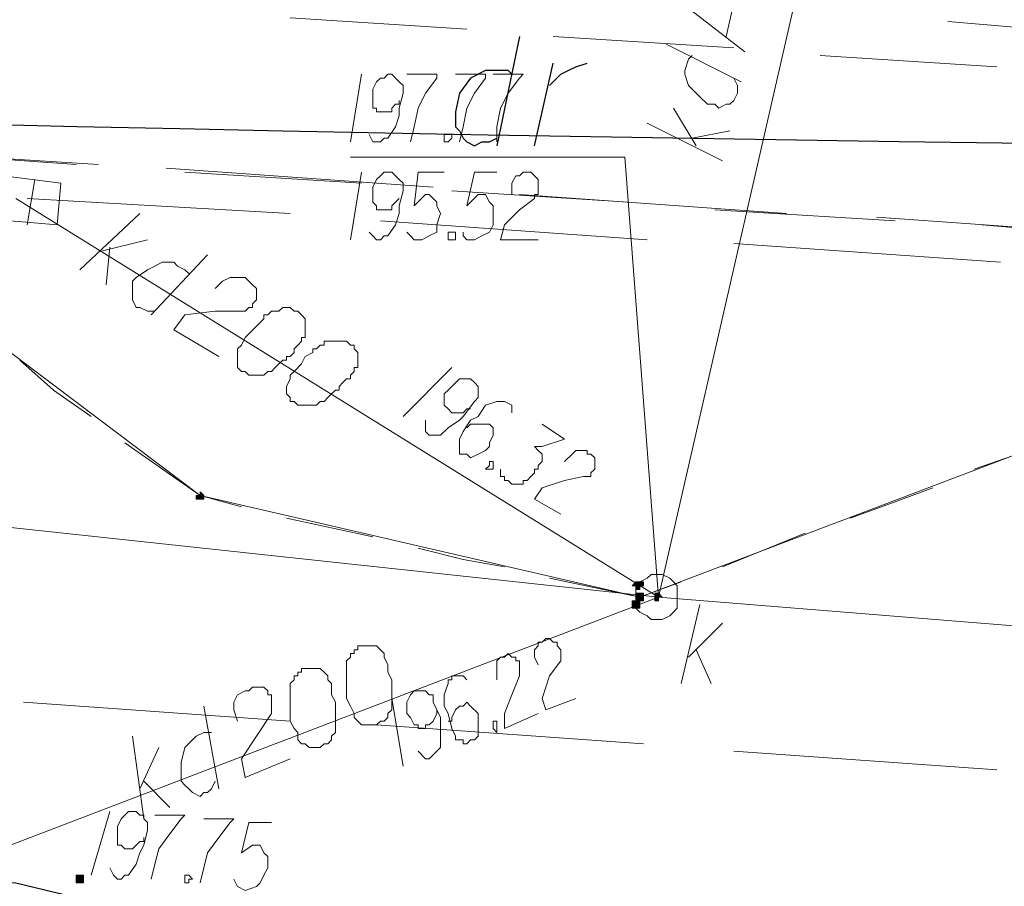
# Model space of a CAD drawing. Header units: metres. Extents: x 7431553 to 7432401, y 5544342 to 5544539.
# Tile 151 of 180: x 7432188 to 7432199, y 5544503 to 5544513. Entities that reach past the tile are written whole.
import ezdxf

# ---------------------------------------------------------------- set-up
doc = ezdxf.new("R2010")
doc.units = ezdxf.units.M
doc.header["$MEASUREMENT"] = 0
doc.layers.add('BG-PR90-PB-PZT-PZT01_2026_04_14$0$MAPA DCP', color=7, linetype='Continuous', lineweight=0)
doc.layers.add('PRIMETECH_XREF', color=7, linetype='Continuous', lineweight=5)

# ---------------------------------------------------------------- blocks, each defined once
blk = doc.blocks.new('BG-PR90-PB-PZT-PZT01_2026_04_14$0$Naddrwiną2025_v2klauzulap')
at = {"layer": 'BG-PR90-PB-PZT-PZT01_2026_04_14$0$MAPA DCP', "linetype": 'Continuous', "lineweight": 0, "true_color": 0x9a3300, "transparency": 33554559}
for points in [[(7431656.037, 5544608.882), (7431656.037, 5544608.882), (7431656.037, 5544608.882), (7431656.079, 5544608.882), (7431656.079, 5544608.882), (7431656.079, 5544608.882), (7431656.079, 5544608.924), (7431656.079, 5544608.924), (7431656.079, 5544608.924), (7431656.079, 5544608.924), (7431656.037, 5544608.924), (7431656.037, 5544608.967), (7431656.037, 5544608.967), (7431656.037, 5544608.967), (7431655.995, 5544608.924), (7431655.995, 5544608.924), (7431655.995, 5544608.924), (7431655.995, 5544608.924), (7431655.995, 5544608.924), (7431655.995, 5544608.882), (7431655.995, 5544608.882), (7431655.995, 5544608.882), (7431655.995, 5544608.882)], [(7431655.91, 5544608.628), (7431655.91, 5544608.67), (7431655.952, 5544608.67), (7431655.952, 5544608.67), (7431655.952, 5544608.67), (7431655.952, 5544608.713), (7431655.952, 5544608.713), (7431655.952, 5544608.713), (7431655.952, 5544608.713), (7431655.91, 5544608.713), (7431655.91, 5544608.755), (7431655.91, 5544608.755), (7431655.868, 5544608.755), (7431655.868, 5544608.713), (7431655.868, 5544608.713), (7431655.868, 5544608.713), (7431655.868, 5544608.713), (7431655.868, 5544608.713), (7431655.868, 5544608.67), (7431655.868, 5544608.67), (7431655.868, 5544608.67), (7431655.868, 5544608.67), (7431655.868, 5544608.67), (7431655.868, 5544608.67)], [(7431656.122, 5544608.628), (7431656.122, 5544608.628), (7431656.164, 5544608.628), (7431656.164, 5544608.628), (7431656.164, 5544608.67), (7431656.164, 5544608.67), (7431656.164, 5544608.67), (7431656.164, 5544608.67), (7431656.164, 5544608.713), (7431656.164, 5544608.713), (7431656.164, 5544608.713), (7431656.122, 5544608.713), (7431656.122, 5544608.713), (7431656.122, 5544608.713), (7431656.079, 5544608.713), (7431656.079, 5544608.713), (7431656.079, 5544608.713), (7431656.079, 5544608.67), (7431656.079, 5544608.67), (7431656.079, 5544608.67), (7431656.079, 5544608.67), (7431656.079, 5544608.628), (7431656.079, 5544608.628)]]:
    blk.add_hatch(color=24, dxfattribs=at).paths.add_polyline_path(points)
at = {"layer": 'BG-PR90-PB-PZT-PZT01_2026_04_14$0$MAPA DCP', "linetype": 'Continuous', "lineweight": 0, "transparency": 33554559}
for points in [[(7431656.079, 5544608.713), (7431656.079, 5544608.713), (7431656.079, 5544608.755), (7431656.037, 5544608.755), (7431656.037, 5544608.755), (7431656.037, 5544608.755), (7431656.037, 5544608.755), (7431655.995, 5544608.755), (7431655.995, 5544608.755), (7431655.995, 5544608.713), (7431655.995, 5544608.713), (7431655.995, 5544608.713), (7431655.995, 5544608.67), (7431655.995, 5544608.67), (7431656.037, 5544608.67), (7431656.037, 5544608.67), (7431656.037, 5544608.67), (7431656.037, 5544608.67), (7431656.079, 5544608.67)], [(7431654.936, 5544603.76), (7431654.936, 5544603.76), (7431654.936, 5544603.802), (7431654.894, 5544603.802), (7431654.894, 5544603.802), (7431654.894, 5544603.802), (7431654.894, 5544603.802), (7431654.852, 5544603.76), (7431654.852, 5544603.76), (7431654.852, 5544603.76), (7431654.894, 5544603.76), (7431654.894, 5544603.717), (7431654.894, 5544603.717), (7431654.894, 5544603.717), (7431654.936, 5544603.717), (7431654.936, 5544603.717)], [(7431659.212, 5544602.363), (7431659.212, 5544602.363), (7431659.254, 5544602.363), (7431659.254, 5544602.363), (7431659.254, 5544602.363), (7431659.254, 5544602.405), (7431659.254, 5544602.405), (7431659.254, 5544602.405), (7431659.254, 5544602.405), (7431659.254, 5544602.447), (7431659.254, 5544602.447), (7431659.212, 5544602.447), (7431659.212, 5544602.447), (7431659.212, 5544602.447), (7431659.17, 5544602.447), (7431659.17, 5544602.447), (7431659.17, 5544602.405), (7431659.17, 5544602.405), (7431659.17, 5544602.405), (7431659.17, 5544602.405), (7431659.17, 5544602.363), (7431659.17, 5544602.363), (7431659.17, 5544602.363)]]:
    blk.add_hatch(color=256, dxfattribs=at).paths.add_polyline_path(points)
at = {"layer": 'BG-PR90-PB-PZT-PZT01_2026_04_14$0$MAPA DCP', "linetype": 'Continuous', "lineweight": 18, "transparency": 33554687}
for points in [[(7431647.782, 5544690.374), (7431650.83, 5544686.987), (7431669.838, 5544671.027), (7431674.706, 5544669.419), (7431674.071, 5544660.444), (7431673.859, 5544657.311), (7431673.182, 5544646.728), (7431669.795, 5544596.859), (7431670.727, 5544580.519), (7431669.541, 5544576.582), (7431663.784, 5544577.725), (7431638.977, 5544582.635), (7431654.894, 5544603.76), (7431656.037, 5544608.713), (7431647.147, 5544632.165), (7431642.49, 5544637.711), (7431645.919, 5544688.426), (7431646.046, 5544690.585)], [(7431652.015, 5544614.555), (7431651.846, 5544612.565)], [(7431651.973, 5544614.343), (7431651.761, 5544611.38)], [(7431649.941, 5544610.745), (7431650.068, 5544612.734)], [(7431652.058, 5544609.771), (7431652.269, 5544612.777)], [(7431651.804, 5544611.591), (7431651.677, 5544609.559)], [(7431651.719, 5544610.364), (7431651.507, 5544607.358)], [(7431649.729, 5544607.739), (7431649.856, 5544609.771)], [(7431651.804, 5544605.792), (7431652.015, 5544608.797)], [(7431651.592, 5544608.586), (7431651.465, 5544606.596)], [(7431649.518, 5544604.776), (7431649.645, 5544606.765)], [(7431651.423, 5544606.384), (7431651.211, 5544603.379)], [(7431651.38, 5544605.58), (7431651.253, 5544603.59)], [(7431651.55, 5544601.812), (7431651.719, 5544604.776)], [(7431659.635, 5544604.225), (7431659.551, 5544602.913), (7431659.254, 5544601.685), (7431659.254, 5544601.22)], [(7431651.169, 5544602.617), (7431651.042, 5544600.585)], [(7431651.169, 5544602.363), (7431650.957, 5544599.399)]]:
    blk.add_lwpolyline(points, dxfattribs=at)
at = {"layer": 'BG-PR90-PB-PZT-PZT01_2026_04_14$0$MAPA DCP', "color": 24, "linetype": 'Continuous', "lineweight": 18, "true_color": 0x9a3300, "transparency": 33554687}
for points in [[(7431660.778, 5544688.384), (7431658.492, 5544639.362), (7431656.037, 5544608.924), (7431653.92, 5544589.197)], [(7431656.037, 5544608.924), (7431639.4, 5544612.734)], [(7431657.773, 5544609.771), (7431657.984, 5544612.734)], [(7431649.899, 5544609.898), (7431649.306, 5544609.136), (7431649.348, 5544610.025)], [(7431649.814, 5544609.009), (7431650.237, 5544609.856)], [(7431649.941, 5544609.305), (7431649.983, 5544609.263), (7431650.11, 5544609.221), (7431650.153, 5544609.221), (7431650.28, 5544609.263), (7431650.407, 5544609.39), (7431650.491, 5544609.475), (7431650.491, 5544609.559), (7431650.534, 5544609.602), (7431650.491, 5544609.686), (7431650.491, 5544609.729), (7431650.449, 5544609.771), (7431650.364, 5544609.813), (7431650.322, 5544609.813), (7431650.28, 5544609.813), (7431650.195, 5544609.771)], [(7431649.729, 5544609.686), (7431649.348, 5544609.771)], [(7431650.872, 5544609.305), (7431650.788, 5544609.729)], [(7431651.126, 5544609.644), (7431650.703, 5544608.797)], [(7431656.714, 5544609.263), (7431656.333, 5544609.644)], [(7431656.63, 5544609.348), (7431657.011, 5544609.517)], [(7431657.011, 5544609.178), (7431656.122, 5544609.39)], [(7431650.957, 5544609.348), (7431650.534, 5544609.094)], [(7431656.037, 5544608.924), (7431651.084, 5544608.543), (7431651.084, 5544605.453)], [(7431651.55, 5544601.685), (7431656.037, 5544608.924)], [(7431659, 5544601.177), (7431656.037, 5544608.924)], [(7431657.476, 5544605.749), (7431657.688, 5544608.755)], [(7431657.434, 5544604.183), (7431657.307, 5544604.141), (7431657.222, 5544604.141), (7431657.138, 5544604.183), (7431657.095, 5544604.268), (7431657.095, 5544604.31), (7431657.053, 5544604.352), (7431657.053, 5544604.395), (7431657.053, 5544604.437), (7431657.053, 5544604.479), (7431657.095, 5544604.522), (7431657.138, 5544604.522), (7431657.138, 5544604.564), (7431657.18, 5544604.564), (7431657.222, 5544604.564), (7431657.265, 5544604.564), (7431657.307, 5544604.564), (7431657.349, 5544604.564), (7431657.603, 5544604.395), (7431657.857, 5544604.225), (7431658.069, 5544604.268), (7431657.857, 5544604.776)], [(7431657.222, 5544601.77), (7431657.434, 5544604.776)], [(7431652.566, 5544603.929), (7431652.481, 5544604.014), (7431652.439, 5544604.098), (7431652.439, 5544604.268), (7431652.481, 5544604.31), (7431652.523, 5544604.352), (7431652.566, 5544604.395), (7431652.608, 5544604.395), (7431652.65, 5544604.395), (7431652.693, 5544604.395), (7431652.735, 5544604.352), (7431652.777, 5544604.352), (7431652.777, 5544604.31), (7431652.82, 5544604.268), (7431652.82, 5544604.225), (7431652.82, 5544603.929), (7431652.862, 5544603.59), (7431653.031, 5544603.463), (7431653.328, 5544603.971)], [(7431657.265, 5544603.802), (7431658.196, 5544603.971)], [(7431652.185, 5544603.844), (7431652.862, 5544603.209)], [(7431657.561, 5544603.887), (7431657.561, 5544603.802), (7431657.603, 5544603.717), (7431657.646, 5544603.675), (7431657.73, 5544603.59), (7431657.9, 5544603.548), (7431658.027, 5544603.548), (7431658.111, 5544603.548), (7431658.154, 5544603.59), (7431658.196, 5544603.633), (7431658.238, 5544603.675), (7431658.281, 5544603.76), (7431658.238, 5544603.802), (7431658.238, 5544603.844), (7431658.196, 5544603.887), (7431658.111, 5544603.929)], [(7431652.396, 5544603.633), (7431652.354, 5544603.59), (7431652.312, 5544603.506), (7431652.269, 5544603.463), (7431652.269, 5544603.336), (7431652.354, 5544603.167), (7431652.439, 5544603.04), (7431652.481, 5544602.998), (7431652.523, 5544602.998), (7431652.608, 5544602.998), (7431652.65, 5544602.998), (7431652.693, 5544602.998), (7431652.777, 5544603.04), (7431652.777, 5544603.082), (7431652.82, 5544603.167), (7431652.82, 5544603.252)], [(7431658.111, 5544603.125), (7431658.408, 5544603.421)], [(7431658.196, 5544603.082), (7431657.73, 5544603.294)], [(7431652.142, 5544602.659), (7431652.015, 5544603.167)], [(7431652.354, 5544602.405), (7431651.719, 5544603.082)], [(7431658.535, 5544603.125), (7431657.603, 5544602.998)], [(7431652.1, 5544602.744), (7431652.523, 5544602.701)], [(7431651.846, 5544601.812), (7431651.338, 5544601.897)]]:
    blk.add_lwpolyline(points, dxfattribs=at)
at = {"layer": 'BG-PR90-PB-PZT-PZT01_2026_04_14$0$MAPA DCP', "linetype": 'Continuous', "lineweight": 18, "transparency": 33554687}
blk.add_lwpolyline([(7431638.977, 5544582.635), (7431646.046, 5544616.417), (7431647.147, 5544632.165), (7431656.037, 5544608.713), (7431654.894, 5544603.76)], close=True, dxfattribs=at)
at = {"layer": 'BG-PR90-PB-PZT-PZT01_2026_04_14$0$MAPA DCP', "linetype": 'Continuous', "lineweight": 25, "transparency": 33554687}
blk.add_lwpolyline([(7431657.476, 5544553.341), (7431658.873, 5544560.241), (7431659.551, 5544564.136), (7431659.974, 5544568.157), (7431660.101, 5544569.046), (7431660.778, 5544579.164), (7431660.905, 5544581.196), (7431660.948, 5544583.186), (7431660.863, 5544585.218), (7431660.567, 5544588.181), (7431659.72, 5544593.092), (7431659.297, 5544595.928), (7431659.17, 5544597.621), (7431659.17, 5544600.161), (7431659.254, 5544601.685), (7431659.551, 5544602.913), (7431660.736, 5544606.596), (7431663.149, 5544614.216), (7431663.234, 5544614.936), (7431663.361, 5544616.036)], dxfattribs=at)
at = {"layer": 'BG-PR90-PB-PZT-PZT01_2026_04_14$0$MAPA DCP', "color": 1, "linetype": 'Continuous', "lineweight": 18, "transparency": 33554687}
blk.add_lwpolyline([(7431649.56, 5544612.184), (7431649.814, 5544615.19)], dxfattribs=at)
at = {"layer": 'BG-PR90-PB-PZT-PZT01_2026_04_14$0$MAPA DCP', "color": 94, "linetype": 'Continuous', "lineweight": 18, "true_color": 0x009a00, "transparency": 33554687}
for points in [[(7431654.598, 5544612.48), (7431654.259, 5544613.454)], [(7431655.148, 5544611.083), (7431654.979, 5544611.549), (7431654.809, 5544612.015)], [(7431655.698, 5544609.644), (7431655.317, 5544610.575)], [(7431655.825, 5544607.697), (7431656.037, 5544608.713), (7431655.868, 5544609.178)], [(7431655.487, 5544606.215), (7431655.614, 5544606.723), (7431655.698, 5544607.189)], [(7431655.148, 5544604.733), (7431655.36, 5544605.707)], [(7431654.301, 5544602.913), (7431654.894, 5544603.76), (7431655.021, 5544604.225)], [(7431653.37, 5544601.728), (7431653.709, 5544602.109), (7431654.005, 5544602.532)]]:
    blk.add_lwpolyline(points, dxfattribs=at)
at = {"layer": 'BG-PR90-PB-PZT-PZT01_2026_04_14$0$MAPA DCP', "color": 24, "linetype": 'Continuous', "lineweight": 18, "true_color": 0x9a3300, "transparency": 33554687}
for points in [[(7431655.783, 5544608.924), (7431655.783, 5544608.967), (7431655.825, 5544609.051), (7431655.868, 5544609.094), (7431655.91, 5544609.136), (7431655.952, 5544609.136), (7431656.037, 5544609.136), (7431656.079, 5544609.136), (7431656.164, 5544609.136), (7431656.206, 5544609.094), (7431656.249, 5544609.051), (7431656.291, 5544608.967), (7431656.291, 5544608.924), (7431656.291, 5544608.84), (7431656.249, 5544608.797), (7431656.206, 5544608.713), (7431656.164, 5544608.67), (7431656.079, 5544608.67), (7431656.037, 5544608.67), (7431655.952, 5544608.67), (7431655.91, 5544608.67), (7431655.868, 5544608.713), (7431655.825, 5544608.797), (7431655.783, 5544608.84)], [(7431656.587, 5544605.58), (7431656.587, 5544605.538), (7431656.63, 5544605.538), (7431656.63, 5544605.495), (7431656.672, 5544605.495), (7431656.672, 5544605.453), (7431656.714, 5544605.453), (7431656.757, 5544605.411), (7431656.799, 5544605.411), (7431656.841, 5544605.411), (7431656.884, 5544605.411), (7431656.926, 5544605.411), (7431656.968, 5544605.411), (7431657.011, 5544605.411), (7431657.053, 5544605.411), (7431657.18, 5544605.411), (7431657.265, 5544605.453), (7431657.349, 5544605.495), (7431657.392, 5544605.495), (7431657.434, 5544605.538), (7431657.476, 5544605.58), (7431657.476, 5544605.622), (7431657.476, 5544605.665), (7431657.476, 5544605.707), (7431657.476, 5544605.749), (7431657.434, 5544605.792), (7431657.434, 5544605.834), (7431657.392, 5544605.876), (7431657.349, 5544605.876), (7431657.307, 5544605.919), (7431657.265, 5544605.919), (7431657.222, 5544605.919), (7431657.18, 5544605.919), (7431657.138, 5544605.919), (7431657.095, 5544605.919), (7431657.053, 5544605.919), (7431657.011, 5544605.919), (7431656.968, 5544605.919), (7431656.884, 5544605.876), (7431656.841, 5544605.876), (7431656.799, 5544605.876), (7431656.714, 5544605.834), (7431656.672, 5544605.834), (7431656.63, 5544605.792), (7431656.587, 5544605.749), (7431656.587, 5544605.707), (7431656.587, 5544605.665), (7431656.587, 5544605.622)], [(7431653.201, 5544605.453), (7431653.158, 5544605.411), (7431653.158, 5544605.157), (7431653.201, 5544605.157), (7431653.201, 5544605.114), (7431653.243, 5544605.072), (7431653.243, 5544605.03), (7431653.285, 5544605.03), (7431653.328, 5544604.945), (7431653.412, 5544604.903), (7431653.497, 5544604.818), (7431653.539, 5544604.776), (7431653.582, 5544604.776), (7431653.666, 5544604.733), (7431653.709, 5544604.733), (7431653.751, 5544604.733), (7431653.793, 5544604.776), (7431653.836, 5544604.776), (7431653.836, 5544604.818), (7431653.878, 5544604.86), (7431653.878, 5544604.903), (7431653.878, 5544604.945), (7431653.878, 5544604.987), (7431653.878, 5544605.03), (7431653.878, 5544605.072), (7431653.836, 5544605.114), (7431653.836, 5544605.157), (7431653.793, 5544605.199), (7431653.751, 5544605.241), (7431653.709, 5544605.284), (7431653.709, 5544605.326), (7431653.666, 5544605.326), (7431653.624, 5544605.368), (7431653.582, 5544605.411), (7431653.582, 5544605.453), (7431653.539, 5544605.453), (7431653.497, 5544605.495), (7431653.455, 5544605.495), (7431653.455, 5544605.538), (7431653.412, 5544605.538), (7431653.37, 5544605.538), (7431653.328, 5544605.538), (7431653.285, 5544605.538), (7431653.243, 5544605.495), (7431653.201, 5544605.495)], [(7431656.841, 5544604.945), (7431656.841, 5544604.903), (7431656.884, 5544604.903), (7431656.884, 5544604.86), (7431656.926, 5544604.86), (7431656.926, 5544604.818), (7431656.968, 5544604.818), (7431657.011, 5544604.776), (7431657.053, 5544604.776), (7431657.095, 5544604.776), (7431657.138, 5544604.776), (7431657.18, 5544604.776), (7431657.222, 5544604.776), (7431657.265, 5544604.776), (7431657.307, 5544604.776), (7431657.434, 5544604.776), (7431657.519, 5544604.818), (7431657.561, 5544604.86), (7431657.646, 5544604.86), (7431657.688, 5544604.903), (7431657.688, 5544604.945), (7431657.73, 5544604.987), (7431657.73, 5544605.03), (7431657.73, 5544605.072), (7431657.73, 5544605.114), (7431657.688, 5544605.157), (7431657.688, 5544605.199), (7431657.646, 5544605.241), (7431657.603, 5544605.241), (7431657.561, 5544605.284), (7431657.519, 5544605.284), (7431657.476, 5544605.284), (7431657.434, 5544605.284), (7431657.392, 5544605.284), (7431657.349, 5544605.284), (7431657.307, 5544605.284), (7431657.265, 5544605.284), (7431657.222, 5544605.284), (7431657.138, 5544605.241), (7431657.095, 5544605.241), (7431657.011, 5544605.241), (7431656.968, 5544605.199), (7431656.926, 5544605.199), (7431656.884, 5544605.157), (7431656.841, 5544605.114), (7431656.841, 5544605.072), (7431656.841, 5544605.03), (7431656.841, 5544604.987)], [(7431652.82, 5544604.86), (7431652.82, 5544604.818), (7431652.777, 5544604.776), (7431652.777, 5544604.691), (7431652.82, 5544604.649), (7431652.82, 5544604.606), (7431652.82, 5544604.564), (7431652.862, 5544604.522), (7431652.862, 5544604.479), (7431652.904, 5544604.479), (7431652.947, 5544604.437), (7431652.989, 5544604.395), (7431653.074, 5544604.31), (7431653.116, 5544604.268), (7431653.201, 5544604.225), (7431653.243, 5544604.183), (7431653.328, 5544604.183), (7431653.412, 5544604.183), (7431653.455, 5544604.183), (7431653.497, 5544604.225), (7431653.497, 5544604.268), (7431653.539, 5544604.31), (7431653.539, 5544604.352), (7431653.539, 5544604.395), (7431653.539, 5544604.437), (7431653.539, 5544604.479), (7431653.497, 5544604.522), (7431653.497, 5544604.564), (7431653.455, 5544604.606), (7431653.412, 5544604.649), (7431653.37, 5544604.691), (7431653.37, 5544604.733), (7431653.328, 5544604.733), (7431653.328, 5544604.776), (7431653.285, 5544604.818), (7431653.243, 5544604.818), (7431653.201, 5544604.86), (7431653.158, 5544604.903), (7431653.116, 5544604.903), (7431653.116, 5544604.945), (7431653.074, 5544604.945), (7431653.031, 5544604.945), (7431652.989, 5544604.945), (7431652.947, 5544604.945), (7431652.904, 5544604.945), (7431652.862, 5544604.903)], [(7431651.846, 5544602.151), (7431651.761, 5544601.135), (7431651.253, 5544601.22), (7431651.38, 5544602.193)]]:
    blk.add_lwpolyline(points, close=True, dxfattribs=at)
at = {"layer": 'BG-PR90-PB-PZT-PZT01_2026_04_14$0$MAPA DCP', "color": 24, "linetype": 'Continuous', "lineweight": 0, "true_color": 0x9a3300, "transparency": 33554687}
for points in [[(7431656.037, 5544608.882), (7431656.037, 5544608.882), (7431656.037, 5544608.882), (7431656.079, 5544608.882), (7431656.079, 5544608.882), (7431656.079, 5544608.882), (7431656.079, 5544608.924), (7431656.079, 5544608.924), (7431656.079, 5544608.924), (7431656.079, 5544608.924), (7431656.037, 5544608.924), (7431656.037, 5544608.967), (7431656.037, 5544608.967), (7431656.037, 5544608.967), (7431655.995, 5544608.924), (7431655.995, 5544608.924), (7431655.995, 5544608.924), (7431655.995, 5544608.924), (7431655.995, 5544608.924), (7431655.995, 5544608.882), (7431655.995, 5544608.882), (7431655.995, 5544608.882), (7431655.995, 5544608.882)], [(7431655.91, 5544608.628), (7431655.91, 5544608.67), (7431655.952, 5544608.67), (7431655.952, 5544608.67), (7431655.952, 5544608.67), (7431655.952, 5544608.713), (7431655.952, 5544608.713), (7431655.952, 5544608.713), (7431655.952, 5544608.713), (7431655.91, 5544608.713), (7431655.91, 5544608.755), (7431655.91, 5544608.755), (7431655.868, 5544608.755), (7431655.868, 5544608.713), (7431655.868, 5544608.713), (7431655.868, 5544608.713), (7431655.868, 5544608.713), (7431655.868, 5544608.713), (7431655.868, 5544608.67), (7431655.868, 5544608.67), (7431655.868, 5544608.67), (7431655.868, 5544608.67), (7431655.868, 5544608.67)], [(7431656.122, 5544608.628), (7431656.122, 5544608.628), (7431656.164, 5544608.628), (7431656.164, 5544608.628), (7431656.164, 5544608.67), (7431656.164, 5544608.67), (7431656.164, 5544608.67), (7431656.164, 5544608.67), (7431656.164, 5544608.713), (7431656.164, 5544608.713), (7431656.164, 5544608.713), (7431656.122, 5544608.713), (7431656.122, 5544608.713), (7431656.122, 5544608.713), (7431656.079, 5544608.713), (7431656.079, 5544608.713), (7431656.079, 5544608.713), (7431656.079, 5544608.67), (7431656.079, 5544608.67), (7431656.079, 5544608.67), (7431656.079, 5544608.67), (7431656.079, 5544608.628), (7431656.079, 5544608.628)]]:
    blk.add_lwpolyline(points, close=True, dxfattribs=at)
at = {"layer": 'BG-PR90-PB-PZT-PZT01_2026_04_14$0$MAPA DCP', "linetype": 'Continuous', "lineweight": 0, "transparency": 33554687}
for points in [[(7431656.079, 5544608.713), (7431656.079, 5544608.713), (7431656.079, 5544608.755), (7431656.037, 5544608.755), (7431656.037, 5544608.755), (7431656.037, 5544608.755), (7431656.037, 5544608.755), (7431655.995, 5544608.755), (7431655.995, 5544608.755), (7431655.995, 5544608.713), (7431655.995, 5544608.713), (7431655.995, 5544608.713), (7431655.995, 5544608.67), (7431655.995, 5544608.67), (7431656.037, 5544608.67), (7431656.037, 5544608.67), (7431656.037, 5544608.67), (7431656.037, 5544608.67), (7431656.079, 5544608.67)], [(7431654.936, 5544603.76), (7431654.936, 5544603.76), (7431654.936, 5544603.802), (7431654.894, 5544603.802), (7431654.894, 5544603.802), (7431654.894, 5544603.802), (7431654.894, 5544603.802), (7431654.852, 5544603.76), (7431654.852, 5544603.76), (7431654.852, 5544603.76), (7431654.894, 5544603.76), (7431654.894, 5544603.717), (7431654.894, 5544603.717), (7431654.894, 5544603.717), (7431654.936, 5544603.717), (7431654.936, 5544603.717), (7431654.936, 5544603.76)], [(7431659.212, 5544602.363), (7431659.212, 5544602.363), (7431659.254, 5544602.363), (7431659.254, 5544602.363), (7431659.254, 5544602.363), (7431659.254, 5544602.405), (7431659.254, 5544602.405), (7431659.254, 5544602.405), (7431659.254, 5544602.405), (7431659.254, 5544602.447), (7431659.254, 5544602.447), (7431659.212, 5544602.447), (7431659.212, 5544602.447), (7431659.212, 5544602.447), (7431659.17, 5544602.447), (7431659.17, 5544602.447), (7431659.17, 5544602.405), (7431659.17, 5544602.405), (7431659.17, 5544602.405), (7431659.17, 5544602.405), (7431659.17, 5544602.363), (7431659.17, 5544602.363), (7431659.17, 5544602.363)]]:
    blk.add_lwpolyline(points, close=True, dxfattribs=at)
at = {"layer": 'BG-PR90-PB-PZT-PZT01_2026_04_14$0$MAPA DCP', "color": 24, "linetype": 'Continuous', "lineweight": 9, "true_color": 0x9a3300, "transparency": 33554687}
for points in [[(7431654.513, 5544607.866), (7431654.428, 5544607.951), (7431654.386, 5544607.993), (7431654.386, 5544608.12), (7431654.428, 5544608.12), (7431654.428, 5544608.162), (7431654.471, 5544608.205), (7431654.513, 5544608.205), (7431654.555, 5544608.205), (7431654.598, 5544608.205), (7431654.64, 5544608.162), (7431654.682, 5544608.162), (7431654.682, 5544608.12), (7431654.682, 5544608.078), (7431654.725, 5544607.866), (7431654.809, 5544607.612), (7431654.936, 5544607.527), (7431655.106, 5544607.824)], [(7431656.799, 5544607.57), (7431656.714, 5544607.527), (7431656.63, 5544607.527), (7431656.587, 5544607.57), (7431656.545, 5544607.57), (7431656.545, 5544607.612), (7431656.503, 5544607.654), (7431656.503, 5544607.697), (7431656.545, 5544607.739), (7431656.545, 5544607.781), (7431656.587, 5544607.781), (7431656.63, 5544607.824), (7431656.672, 5544607.824), (7431656.714, 5544607.824), (7431656.757, 5544607.824), (7431656.926, 5544607.697), (7431657.18, 5544607.612), (7431657.307, 5544607.654), (7431657.18, 5544607.993)], [(7431654.09, 5544607.612), (7431654.259, 5544607.866), (7431654.344, 5544607.612), (7431654.344, 5544607.527), (7431654.386, 5544607.57), (7431654.428, 5544607.612), (7431654.471, 5544607.612), (7431654.513, 5544607.612), (7431654.555, 5544607.57), (7431654.598, 5544607.57), (7431654.598, 5544607.527), (7431654.64, 5544607.527), (7431654.682, 5544607.485), (7431654.725, 5544607.443), (7431654.725, 5544607.4), (7431654.767, 5544607.4), (7431654.767, 5544607.358), (7431654.767, 5544607.316), (7431654.767, 5544607.273), (7431654.725, 5544607.231), (7431654.725, 5544607.189), (7431654.682, 5544607.189), (7431654.682, 5544607.146), (7431654.64, 5544607.146), (7431654.598, 5544607.146)], [(7431651.507, 5544607.273), (7431651.38, 5544607.273), (7431651.296, 5544607.316), (7431651.296, 5544607.358), (7431651.253, 5544607.4), (7431651.253, 5544607.443), (7431651.253, 5544607.485), (7431651.296, 5544607.527), (7431651.338, 5544607.57), (7431651.38, 5544607.57), (7431651.423, 5544607.57), (7431651.465, 5544607.57), (7431651.507, 5544607.57), (7431651.507, 5544607.527), (7431651.55, 5544607.527), (7431651.677, 5544607.358), (7431651.846, 5544607.189), (7431652.015, 5544607.146), (7431652.015, 5544607.57)], [(7431656.968, 5544607.104), (7431656.757, 5544607.104), (7431656.714, 5544607.146), (7431656.714, 5544607.189), (7431656.672, 5544607.231), (7431656.714, 5544607.273), (7431656.714, 5544607.316), (7431656.757, 5544607.316), (7431656.757, 5544607.358), (7431656.799, 5544607.358), (7431656.841, 5544607.358), (7431656.884, 5544607.358), (7431656.926, 5544607.358), (7431657.138, 5544607.273), (7431657.349, 5544607.189), (7431657.519, 5544607.189), (7431657.349, 5544607.57)], [(7431650.153, 5544607.062), (7431650.153, 5544607.4), (7431650.195, 5544607.358), (7431650.364, 5544607.231), (7431650.534, 5544607.146), (7431650.745, 5544607.104), (7431650.915, 5544607.104)], [(7431653.963, 5544607.273), (7431653.878, 5544607.273), (7431653.836, 5544607.189), (7431653.836, 5544607.104), (7431653.878, 5544606.977), (7431654.005, 5544606.892), (7431654.047, 5544606.808), (7431654.174, 5544606.723), (7431654.259, 5544606.681), (7431654.301, 5544606.681), (7431654.344, 5544606.681), (7431654.386, 5544606.681), (7431654.428, 5544606.681), (7431654.428, 5544606.765), (7431654.471, 5544606.808), (7431654.428, 5544606.892), (7431654.386, 5544606.977), (7431654.344, 5544607.019), (7431654.301, 5544607.019), (7431654.217, 5544607.062), (7431654.174, 5544607.062), (7431654.132, 5544607.062), (7431654.09, 5544607.019), (7431654.09, 5544606.977), (7431654.09, 5544606.935), (7431654.09, 5544606.892), (7431654.09, 5544606.808), (7431654.132, 5544606.765)], [(7431651.253, 5544607.104), (7431651.253, 5544606.85), (7431651.634, 5544606.765), (7431651.507, 5544606.892), (7431651.507, 5544606.977), (7431651.592, 5544607.019), (7431651.634, 5544607.062), (7431651.719, 5544607.062), (7431651.846, 5544607.062), (7431651.931, 5544607.019), (7431651.973, 5544606.935), (7431652.015, 5544606.85), (7431652.015, 5544606.765), (7431651.973, 5544606.723), (7431651.931, 5544606.723)], [(7431650.153, 5544606.638), (7431650.153, 5544606.977), (7431650.195, 5544606.977), (7431650.364, 5544606.85), (7431650.534, 5544606.765), (7431650.745, 5544606.723), (7431650.915, 5544606.681)], [(7431654.047, 5544606.3), (7431654.174, 5544606.3), (7431654.217, 5544606.342), (7431654.217, 5544606.469), (7431654.132, 5544606.554), (7431654.047, 5544606.681), (7431654.005, 5544606.723), (7431653.836, 5544606.85), (7431653.793, 5544606.892), (7431653.751, 5544606.892), (7431653.666, 5544606.892), (7431653.624, 5544606.85), (7431653.582, 5544606.808), (7431653.582, 5544606.765), (7431653.582, 5544606.723), (7431653.582, 5544606.681), (7431653.666, 5544606.596), (7431653.709, 5544606.554), (7431653.751, 5544606.511), (7431653.836, 5544606.511), (7431653.878, 5544606.511), (7431653.92, 5544606.554), (7431653.963, 5544606.596), (7431653.963, 5544606.638), (7431653.963, 5544606.681), (7431653.963, 5544606.723), (7431653.92, 5544606.765), (7431653.92, 5544606.808)], [(7431656.968, 5544606.765), (7431656.926, 5544606.723), (7431656.926, 5544606.596), (7431656.968, 5544606.596), (7431656.968, 5544606.554), (7431657.011, 5544606.554), (7431657.138, 5544606.511), (7431657.265, 5544606.511), (7431657.349, 5544606.554), (7431657.519, 5544606.596), (7431657.603, 5544606.638), (7431657.646, 5544606.638), (7431657.646, 5544606.723), (7431657.688, 5544606.723), (7431657.688, 5544606.765), (7431657.646, 5544606.808), (7431657.646, 5544606.85), (7431657.603, 5544606.892), (7431657.561, 5544606.892), (7431657.434, 5544606.892), (7431657.392, 5544606.892), (7431657.349, 5544606.892), (7431657.265, 5544606.808), (7431657.222, 5544606.765), (7431657.265, 5544606.723), (7431657.265, 5544606.681), (7431657.307, 5544606.638), (7431657.392, 5544606.596), (7431657.434, 5544606.596), (7431657.434, 5544606.554)], [(7431651.253, 5544606.511), (7431651.253, 5544606.215), (7431651.634, 5544606.173), (7431651.507, 5544606.3), (7431651.507, 5544606.342), (7431651.592, 5544606.427), (7431651.634, 5544606.427), (7431651.719, 5544606.469), (7431651.846, 5544606.427), (7431651.931, 5544606.427), (7431651.973, 5544606.342), (7431652.015, 5544606.257), (7431652.015, 5544606.173), (7431651.973, 5544606.13), (7431651.931, 5544606.088)], [(7431653.455, 5544606.596), (7431654.005, 5544606.046)], [(7431650.153, 5544606.088), (7431650.153, 5544606.427), (7431650.195, 5544606.427), (7431650.364, 5544606.3), (7431650.534, 5544606.215), (7431650.745, 5544606.173), (7431650.915, 5544606.13)], [(7431657.773, 5544606.215), (7431657.857, 5544606.3), (7431657.857, 5544606.342), (7431657.815, 5544606.384), (7431657.773, 5544606.427), (7431657.73, 5544606.469), (7431657.603, 5544606.469), (7431657.476, 5544606.469), (7431657.392, 5544606.469), (7431657.222, 5544606.384), (7431657.138, 5544606.384), (7431657.138, 5544606.342), (7431657.095, 5544606.3), (7431657.095, 5544606.257), (7431657.095, 5544606.215), (7431657.095, 5544606.173), (7431657.138, 5544606.13), (7431657.222, 5544606.088), (7431657.307, 5544606.088), (7431657.349, 5544606.088), (7431657.392, 5544606.13), (7431657.476, 5544606.173), (7431657.476, 5544606.215), (7431657.519, 5544606.215), (7431657.519, 5544606.3), (7431657.476, 5544606.3), (7431657.476, 5544606.342), (7431657.434, 5544606.384), (7431657.349, 5544606.427), (7431657.307, 5544606.427)], [(7431650.83, 5544605.665), (7431650.915, 5544605.707), (7431650.915, 5544605.792), (7431650.872, 5544605.834), (7431650.872, 5544605.876), (7431650.745, 5544605.961), (7431650.618, 5544606.003), (7431650.534, 5544606.003), (7431650.364, 5544606.046), (7431650.28, 5544606.046), (7431650.237, 5544606.003), (7431650.195, 5544605.961), (7431650.153, 5544605.919), (7431650.153, 5544605.876), (7431650.195, 5544605.834), (7431650.195, 5544605.792), (7431650.237, 5544605.749), (7431650.322, 5544605.707), (7431650.407, 5544605.707), (7431650.449, 5544605.707), (7431650.534, 5544605.707), (7431650.534, 5544605.749), (7431650.576, 5544605.749), (7431650.576, 5544605.834), (7431650.576, 5544605.876), (7431650.576, 5544605.919), (7431650.534, 5544605.919), (7431650.491, 5544605.961), (7431650.491, 5544606.003), (7431650.449, 5544606.003)], [(7431651.931, 5544605.665), (7431651.973, 5544605.707), (7431652.015, 5544605.749), (7431652.015, 5544605.792), (7431651.973, 5544605.834), (7431651.973, 5544605.876), (7431651.846, 5544605.961), (7431651.719, 5544606.003), (7431651.634, 5544606.003), (7431651.465, 5544606.046), (7431651.38, 5544606.046), (7431651.338, 5544606.003), (7431651.296, 5544605.961), (7431651.253, 5544605.919), (7431651.253, 5544605.876), (7431651.253, 5544605.834), (7431651.296, 5544605.792), (7431651.338, 5544605.749), (7431651.423, 5544605.707), (7431651.465, 5544605.707), (7431651.55, 5544605.707), (7431651.592, 5544605.707), (7431651.634, 5544605.749), (7431651.677, 5544605.749), (7431651.677, 5544605.834), (7431651.677, 5544605.876), (7431651.677, 5544605.919), (7431651.634, 5544605.919), (7431651.592, 5544605.961), (7431651.55, 5544606.003)], [(7431657.18, 5544605.919), (7431657.942, 5544606.046)], [(7431650.153, 5544605.58), (7431650.915, 5544605.453)], [(7431651.253, 5544605.58), (7431652.015, 5544605.453)]]:
    blk.add_lwpolyline(points, dxfattribs=at)
at = {"layer": 'BG-PR90-PB-PZT-PZT01_2026_04_14$0$MAPA DCP', "color": 94, "linetype": 'Continuous', "lineweight": 25, "true_color": 0x009a00, "transparency": 33554687}
for points in [[(7431650.28, 5544607.697), (7431650.237, 5544607.739), (7431650.153, 5544607.824), (7431650.11, 5544607.908), (7431650.068, 5544607.993), (7431650.026, 5544608.12)], [(7431650.957, 5544607.527), (7431650.026, 5544607.739)], [(7431649.729, 5544607.358), (7431650.957, 5544607.104)], [(7431650.153, 5544607.273), (7431650.11, 5544607.231), (7431650.11, 5544606.977), (7431650.195, 5544606.808), (7431650.364, 5544606.681), (7431650.576, 5544606.638), (7431650.661, 5544606.638), (7431650.745, 5544606.638), (7431650.788, 5544606.681), (7431650.872, 5544606.723), (7431650.915, 5544606.765), (7431650.957, 5544606.85), (7431650.915, 5544606.935), (7431650.915, 5544607.019), (7431650.872, 5544607.104)]]:
    blk.add_lwpolyline(points, dxfattribs=at)
at = {"layer": 'BG-PR90-PB-PZT-PZT01_2026_04_14$0$MAPA DCP', "color": 24, "linetype": 'Continuous', "lineweight": 9, "true_color": 0x9a3300, "transparency": 33554687}
for points in [[(7431654.513, 5544607.062), (7431654.598, 5544607.062), (7431654.598, 5544606.977), (7431654.555, 5544607.019), (7431654.513, 5544607.019)], [(7431657.434, 5544607.062), (7431657.434, 5544607.104), (7431657.561, 5544607.104), (7431657.519, 5544607.062), (7431657.476, 5544607.062)], [(7431651.931, 5544606.596), (7431651.931, 5544606.638), (7431652.015, 5544606.638), (7431652.015, 5544606.554), (7431651.973, 5544606.554), (7431651.931, 5544606.554)], [(7431650.83, 5544606.511), (7431650.83, 5544606.596), (7431650.872, 5544606.596), (7431650.915, 5544606.554), (7431650.915, 5544606.511), (7431650.872, 5544606.511)]]:
    blk.add_lwpolyline(points, close=True, dxfattribs=at)
at = {"layer": 'BG-PR90-PB-PZT-PZT01_2026_04_14$0$MAPA DCP', "linetype": 'Continuous', "lineweight": 9, "transparency": 33554687}
for points in [[(7431658.577, 5544604.564), (7431658.577, 5544604.31), (7431658.916, 5544604.225), (7431658.831, 5544604.352), (7431658.831, 5544604.437), (7431658.916, 5544604.479), (7431658.958, 5544604.522), (7431659.085, 5544604.522), (7431659.17, 5544604.479), (7431659.254, 5544604.437), (7431659.297, 5544604.395), (7431659.339, 5544604.268), (7431659.297, 5544604.183), (7431659.212, 5544604.141)], [(7431658.535, 5544603.802), (7431658.535, 5544604.141), (7431658.577, 5544604.098), (7431658.746, 5544603.971), (7431658.916, 5544603.844), (7431659.085, 5544603.802), (7431659.254, 5544603.76)], [(7431658.492, 5544603.252), (7431658.492, 5544603.59), (7431658.535, 5544603.548), (7431658.704, 5544603.421), (7431658.873, 5544603.294), (7431659.043, 5544603.252), (7431659.212, 5544603.209)], [(7431659.085, 5544602.744), (7431659.17, 5544602.786), (7431659.212, 5544602.828), (7431659.212, 5544602.871), (7431659.17, 5544602.913), (7431659.17, 5544602.955), (7431659.043, 5544603.04), (7431658.916, 5544603.082), (7431658.831, 5544603.125), (7431658.662, 5544603.167), (7431658.577, 5544603.167), (7431658.535, 5544603.125), (7431658.492, 5544603.125), (7431658.492, 5544603.082), (7431658.45, 5544603.04), (7431658.45, 5544602.998), (7431658.45, 5544602.955), (7431658.492, 5544602.913), (7431658.535, 5544602.871), (7431658.619, 5544602.828), (7431658.662, 5544602.828), (7431658.704, 5544602.828), (7431658.789, 5544602.828), (7431658.831, 5544602.828), (7431658.831, 5544602.871), (7431658.873, 5544602.913), (7431658.873, 5544602.955), (7431658.873, 5544602.998), (7431658.831, 5544603.04), (7431658.789, 5544603.082), (7431658.789, 5544603.125), (7431658.746, 5544603.125)], [(7431658.45, 5544602.744), (7431659.17, 5544602.532)]]:
    blk.add_lwpolyline(points, dxfattribs=at)
blk.add_lwpolyline([(7431659.17, 5544603.633), (7431659.212, 5544603.675), (7431659.212, 5544603.633), (7431659.254, 5544603.633), (7431659.254, 5544603.59), (7431659.212, 5544603.59), (7431659.17, 5544603.59)], close=True, dxfattribs=at)
at = {"layer": 'BG-PR90-PB-PZT-PZT01_2026_04_14$0$MAPA DCP', "linetype": 'Continuous', "lineweight": 25, "transparency": 33554687}
blk.add_arc((7430389.3, 5544630.138), 1261.745, 352.902862, 359.63311, dxfattribs=at)
blk = doc.blocks.new('BG-PR90-PB-PZT-PZT01_2026_04_14')
at = {"layer": 'BG-PR90-PB-PZT-PZT01_2026_04_14$0$MAPA DCP', "rotation": 270}
blk.add_blockref('BG-PR90-PB-PZT-PZT01_2026_04_14$0$Naddrwiną2025_v2klauzulap', (1887585.788, 12976162.34), dxfattribs=at)

msp = doc.modelspace()

# ---------------------------------------------------------------- block references
at = {"layer": 'PRIMETECH_XREF', "linetype": 'Continuous', "lineweight": 0, "rotation": 360}
msp.add_blockref('BG-PR90-PB-PZT-PZT01_2026_04_14', (0, 0), dxfattribs=at)

doc.saveas('drawing.dxf')
